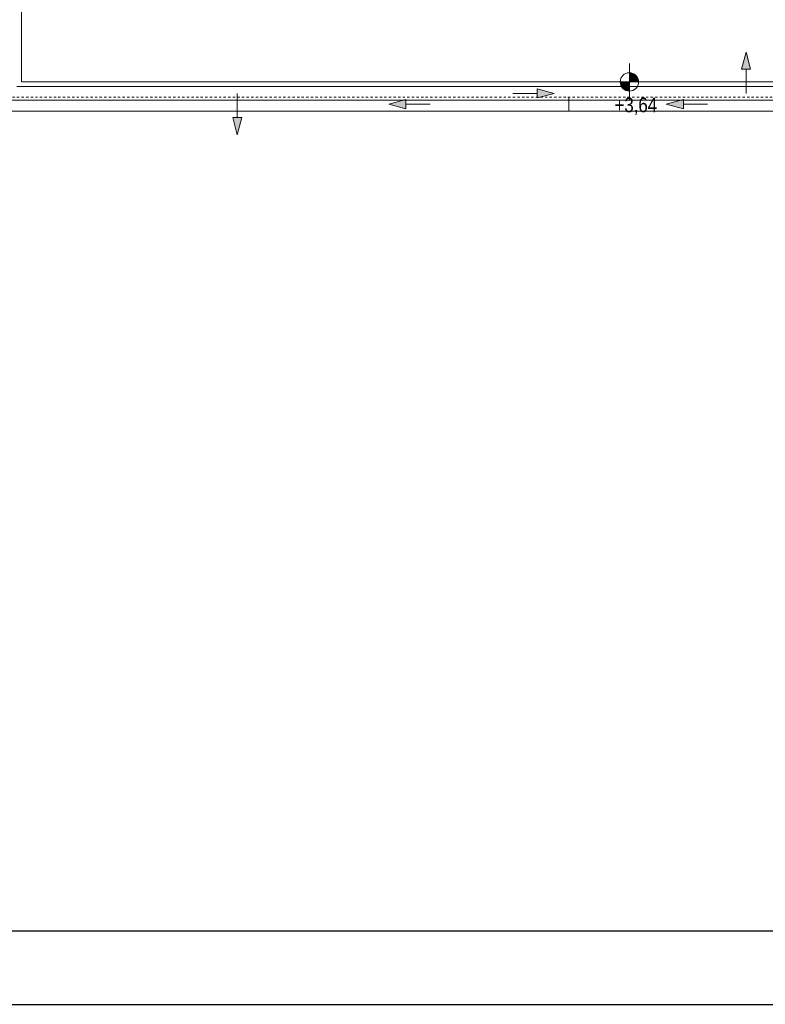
# Model space of a CAD drawing. Extents: x -635870 to -372006, y -44437 to 104716.
# Tile 218 of 221: x -485782 to -477663, y 53948 to 64669. Entities that reach past the tile are written whole.
import ezdxf

# ---------------------------------------------------------------- set-up
doc = ezdxf.new("R2010")
doc.units = 0
doc.header["$MEASUREMENT"] = 0
doc.linetypes.add('Hidden Line', pattern=[50, 25, -25])
for name, color, linetype in [('$ IE Tabela', 7, 'Continuous'), ('INWENT RURY SPUSTOWE', 252, 'Continuous'), ('INWENT RZĘDNE', 252, 'Continuous')]:
    doc.layers.add(name, color=color, linetype=linetype)
for name, color, linetype, lineweight in [('INWENT DACH_Nr_Pióra__21', 252, 'Continuous', 9), ('INWENT RURY SPUSTOWE_Nr_Pióra__21', 252, 'Continuous', 9), ('INWENT RZĘDNE_Nr_Pióra__21', 252, 'Continuous', 9), ('INWENT.ŚCIANY_Nr_Pióra__21', 252, 'Continuous', 9)]:
    doc.layers.add(name, color=color, linetype=linetype, lineweight=lineweight)
doc.styles.add('GENERATED_STYLE_1', font='ARIALN.TTF')

# ---------------------------------------------------------------- blocks, each defined once
blk = doc.blocks.new('Linia_62', base_point=(-490715, 130935))
at = {"layer": 'INWENT RURY SPUSTOWE_Nr_Pióra__21', "linetype": 'Continuous'}
blk.add_hatch(color=256, dxfattribs=at).paths.add_polyline_path([(-490715, 131385), (-490665, 131198), (-490765, 131198)], flags=0)
for p, q in [((-490715, 131385), (-490765, 131198)), ((-490715, 131385), (-490665, 131198)), ((-490665, 131198), (-490765, 131198)), ((-490715, 130935), (-490715, 131198))]:
    blk.add_line(p, q, dxfattribs=at)
blk = doc.blocks.new('Linia_65', base_point=(-476572, 118340))
at = {"layer": 'INWENT RURY SPUSTOWE_Nr_Pióra__21', "linetype": 'Continuous'}
blk.add_hatch(color=256, dxfattribs=at).paths.add_polyline_path([(-476122, 118340), (-476308, 118290), (-476308, 118390)], flags=0)
for p, q in [((-476122, 118340), (-476308, 118390)), ((-476308, 118290), (-476308, 118390)), ((-476572, 118340), (-476308, 118340)), ((-476122, 118340), (-476308, 118290))]:
    blk.add_line(p, q, dxfattribs=at)
blk = doc.blocks.new('Linia_67', base_point=(-487588, 119645))
at = {"layer": 'INWENT RURY SPUSTOWE_Nr_Pióra__21', "linetype": 'Continuous'}
blk.add_hatch(color=256, dxfattribs=at).paths.add_polyline_path([(-487588, 119195), (-487638, 119382), (-487538, 119382)], flags=0)
for p, q in [((-487588, 119645), (-487588, 119382)), ((-487588, 119195), (-487638, 119382)), ((-487638, 119382), (-487538, 119382)), ((-487588, 119195), (-487538, 119382))]:
    blk.add_line(p, q, dxfattribs=at)
blk = doc.blocks.new('Linia_68', base_point=(-485111, 118340))
at = {"layer": 'INWENT RURY SPUSTOWE_Nr_Pióra__21', "linetype": 'Continuous'}
blk.add_hatch(color=256, dxfattribs=at).paths.add_polyline_path([(-485561, 118340), (-485375, 118390), (-485375, 118290)], flags=0)
for p, q in [((-485561, 118340), (-485375, 118390)), ((-485375, 118390), (-485375, 118290)), ((-485561, 118340), (-485375, 118290)), ((-485111, 118340), (-485375, 118340))]:
    blk.add_line(p, q, dxfattribs=at)
blk = doc.blocks.new('Linia_70', base_point=(-488211, 118223))
at = {"layer": 'INWENT RURY SPUSTOWE_Nr_Pióra__21', "linetype": 'Continuous'}
blk.add_hatch(color=256, dxfattribs=at).paths.add_polyline_path([(-488661, 118223), (-488475, 118273), (-488475, 118173)], flags=0)
for p, q in [((-488661, 118223), (-488475, 118273)), ((-488475, 118273), (-488475, 118173)), ((-488661, 118223), (-488475, 118173)), ((-488211, 118223), (-488475, 118223))]:
    blk.add_line(p, q, dxfattribs=at)
blk = doc.blocks.new('Koty wysokościowe_107', base_point=(-476488, 58298))
at = {"layer": 'INWENT RZĘDNE_Nr_Pióra__21', "linetype": 'Continuous'}
for points in [[(-476488, 58298), (-476388, 58298), (-476395, 58336), (-476417, 58369), (-476450, 58390), (-476488, 58398)], [(-476488, 58298), (-476588, 58298), (-476580, 58260), (-476559, 58227), (-476526, 58206), (-476488, 58198)]]:
    blk.add_hatch(color=256, dxfattribs=at).paths.add_polyline_path(points, flags=0)
for p, q in [((-476488, 58098), (-476488, 58498)), ((-476688, 58298), (-476288, 58298))]:
    blk.add_line(p, q, dxfattribs=at)
blk.add_circle((-476488, 58298), 100, dxfattribs=at)
at = {"layer": 'INWENT RZĘDNE_Nr_Pióra__21', "insert": (-476650, 57938), "char_height": 160, "attachment_point": 7, "style": 'GENERATED_STYLE_1'}
blk.add_mtext('{+3,64}', dxfattribs=at)
blk = doc.blocks.new('a3eee')
at = {"layer": '$ IE Tabela'}
for p, q in [((19890.8, 1286.8), (23840.8, 1286.8)), ((19730.8, 1206.8), (23930.8, 1206.8))]:
    blk.add_line(p, q, dxfattribs=at)

msp = doc.modelspace()

# ---------------------------------------------------------------- linework, layer by layer
at = {"layer": 'INWENT DACH_Nr_Pióra__21', "linetype": 'Continuous'}
for p, q in [((-472475, 63942), (-485812, 63942)), ((-479143, 63792), (-479143, 63942)), ((-472325, 63792), (-485962, 63792)), ((-479802, 63675), (-479802, 63825)), ((-470582, 63675), (-489022, 63675))]:
    msp.add_line(p, q, dxfattribs=at)
at = {"layer": 'INWENT DACH_Nr_Pióra__21', "linetype": 'Hidden Line'}
msp.add_line((-485962, 63825), (-472320, 63825), dxfattribs=at)
at = {"layer": 'INWENT.ŚCIANY_Nr_Pióra__21', "linetype": 'Continuous'}
for p, q in [((-485762, 63992), (-485762, 65864)), ((-472525, 63992), (-485762, 63992))]:
    msp.add_line(p, q, dxfattribs=at)

# ---------------------------------------------------------------- block references
at = {"layer": '$ IE Tabela', "transparency": 33554687, "xscale": 10, "yscale": 10, "zscale": 10}
msp.add_blockref('a3eee', (-695579, 41880), dxfattribs=at)
at = {"layer": 'INWENT RURY SPUSTOWE', "linetype": 'Continuous'}
for name, p in [('Linia_62', (-477873, 63867)), ('Linia_65', (-480413, 63867)), ('Linia_67', (-483413, 63867)), ('Linia_68', (-481313, 63750)), ('Linia_70', (-478291, 63750))]:
    msp.add_blockref(name, p, dxfattribs=at)
at = {"layer": 'INWENT RZĘDNE'}
msp.add_blockref('Koty wysokościowe_107', (-479143, 63992), dxfattribs=at)

doc.saveas('drawing.dxf')
